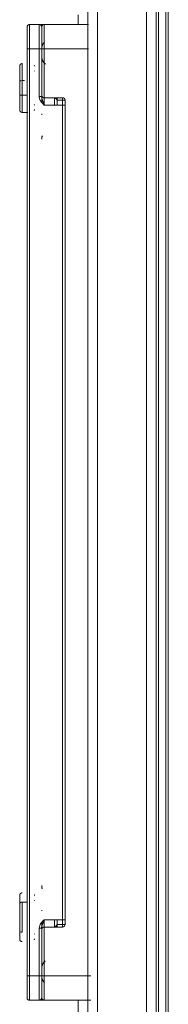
# Model space of a CAD drawing. Header units: millimetres. Extents: x -3388 to 301539, y -5590 to 54660.
# Tile 143 of 216: x 71263 to 71293, y 22478 to 22679. Entities that reach past the tile are written whole.
import ezdxf

# ---------------------------------------------------------------- set-up
doc = ezdxf.new("R2010")
doc.units = ezdxf.units.MM
doc.layers.add('I-FURN', color=30, linetype='Continuous', lineweight=13)

# ---------------------------------------------------------------- blocks, each defined once
blk = doc.blocks.new('300_82_oth_Cascando Whiteboard Round 20 - 4104___default_dwg_72_CADO_WH_D2_ME_WH_4104-19556229-4e verdieping - bouwdeel 3_ 4_ 5')
at = {"layer": 'I-FURN', "color": 8, "lineweight": 9}
for p, q in [((1186.5, 14.46), (1191, 14.46)), ((1381, 14.46), (1385.5, 14.46))]:
    blk.add_line(p, q, dxfattribs=at)
at = {"layer": 'I-FURN', "color": 8, "lineweight": 9, "flags": 128}
for points in [[(1476.47, -14), (1466, -14), (18, -14), (11.53, -14)], [(10.75, -14.5), (18, -14.5), (1466, -14.5), (1476.75, -14.5)]]:
    blk.add_lwpolyline(points, dxfattribs=at)
at = {"layer": 'I-FURN', "color": 8, "lineweight": 9}
for centre, start, end in [((1186.5, 13.96), 90, 180), ((1385.5, 13.96), 0, 90)]:
    blk.add_arc(centre, 0.5, start, end, dxfattribs=at)
blk = doc.blocks.new('300_82_oth_Cascando Whiteboard Round 20 - 4104___default_dwg_72cado_wh21AD191D793464E4B9ED8C6E3807C616E-19556230-4e verdieping - bouwdeel 3_ 4_ 5')
blk.add_blockref('300_82_oth_Cascando Whiteboard Round 20 - 4104___default_dwg_72_CADO_WH_D2_ME_WH_4104-19556229-4e verdieping - bouwdeel 3_ 4_ 5', (0, 0))
blk = doc.blocks.new('300_82_oth_Cascando Whiteboard Round 20 - 4104___default_dwg_72CADO_WH_D3_ME_WH_BOARD_4104-19556231-4e verdieping - bouwdeel 3_ 4_ 5')
at = {"layer": 'I-FURN', "color": 8, "lineweight": 9}
for p, q in [((20, -12), (1468, -12)), ((1468, -12.5), (20, -12.5))]:
    blk.add_line(p, q, dxfattribs=at)
blk = doc.blocks.new('300_82_oth_Cascando Whiteboard Round 20 - 4104___default_dwg_72CADO_WH_D3_ME_WH_FRAME_4104-V290-4e verdieping - bouwdeel 3_ 4_ 5')
at = {"layer": 'I-FURN', "color": 8, "lineweight": 9}
for p, q in [((1190.75, 14.46), (1186.5, 14.46)), ((1186.5, 14.46), (1191, 14.46)), ((1191, 14.46), (1186.5, 14.46)), ((1186.5, 14.46), (1190.75, 14.46)), ((1381, 14.46), (1191, 14.46)), ((1191, 14.46), (1381, 14.46)), ((1191, 14.46), (1191, 13.96)), ((1206.09, 15.46), (1199.91, 15.46)), ((1199.91, 15.46), (1206.09, 15.46)), ((1206.09, 15.46), (1199.91, 15.46)), ((1199.91, 15.46), (1206.09, 15.46)), ((1199.91, 15.46), (1206.09, 15.46)), ((1206.09, 15.46), (1199.91, 15.46)), ((1199.91, 15.46), (1206.09, 15.46)), ((1206.09, 15.46), (1199.91, 15.46)), ((1200.22, 15.96), (1205.78, 15.96)), ((1205.78, 15.96), (1200.22, 15.96)), ((1200.22, 15.96), (1205.78, 15.96)), ((1205.78, 15.96), (1200.22, 15.96)), ((1205.78, 15.96), (1200.22, 15.96)), ((1200.22, 15.96), (1205.78, 15.96)), ((1205.78, 15.96), (1200.22, 15.96)), ((1200.22, 15.96), (1205.78, 15.96)), ((1368, 15.46), (1368, 14.29)), ((1374.5, 15.46), (1368, 15.46)), ((1368.23, 15.46), (1374.5, 15.46)), ((1368.57, 15.46), (1371.5, 15.46)), ((1371.5, 15.46), (1368.57, 15.46)), ((1371.5, 15.46), (1377.77, 15.46)), ((1378, 15.46), (1371.5, 15.46)), ((1371.5, 15.46), (1374.5, 15.46)), ((1374.5, 15.46), (1371.5, 15.46)), ((1377.77, 15.46), (1371.5, 15.46)), ((1371.5, 15.46), (1378, 15.46)), ((1371.5, 14.96), (1371.5, 15.46)), ((1371.5, 15.46), (1371.5, 14.96)), ((1374.35, 15.96), (1371.65, 15.96)), ((1371.65, 15.96), (1374.35, 15.96)), ((1374.35, 15.96), (1371.65, 15.96)), ((1371.65, 15.96), (1374.35, 15.96)), ((1371.65, 15.96), (1374.35, 15.96)), ((1374.35, 15.96), (1371.65, 15.96)), ((1371.65, 15.96), (1374.35, 15.96)), ((1374.35, 15.96), (1371.65, 15.96)), ((1377.43, 15.46), (1374.5, 15.46)), ((1374.5, 15.46), (1377.43, 15.46)), ((1374.5, 14.96), (1374.5, 15.46)), ((1374.5, 15.46), (1374.5, 14.96)), ((1374.5, 15.46), (1377.43, 15.46)), ((1377.43, 15.46), (1374.5, 15.46)), ((1374.5, 15.46), (1374.5, 14.96)), ((1374.5, 14.96), (1374.5, 15.46)), ((1381, 14.46), (1385.5, 14.46)), ((1381, 14.46), (1381, 13.96)), ((1385.5, 14.46), (1381, 14.46)), ((1385.5, 14.46), (1381.25, 14.46)), ((1381.25, 14.46), (1385.5, 14.46)), ((1186, 13.96), (1186, 11.96)), ((1186, 13.96), (1186, 10.96)), ((1186, 11.96), (1186, 13.96)), ((1186, 13.96), (1186, 10.96)), ((1186, 13.96), (1186.51, 13.96)), ((1191, 13.96), (1186, 13.96)), ((1186, 10.96), (1186, 13.96)), ((1186.51, 13.96), (1186, 13.96)), ((1381, 13.96), (1191, 13.96)), ((1191, 13.96), (1191, 11.96)), ((1381, 11.96), (1381, 13.96)), ((1386, 13.96), (1381, 13.96)), ((1385.49, 13.96), (1386, 13.96)), ((1386, 13.96), (1385.49, 13.96)), ((1386, 11.96), (1386, 13.96)), ((1386, 10.96), (1386, 13.96)), ((1386, 10.96), (1386, 13.96)), ((1386, 13.96), (1386, 11.96)), ((1386, 13.96), (1386, 10.96)), ((1186, 11.96), (1191, 11.96)), ((1186, 10.96), (1186, 1.41)), ((1186, 1.41), (1186, 10.96)), ((1191, 10.96), (1186, 10.96)), ((1191, 11.46), (1186.5, 11.46)), ((1186.5, 11.46), (1191, 11.46)), ((1191, 11.96), (1200.77, 11.96)), ((1191, 11.46), (1191, 11.96)), ((1191, 11.46), (1200.77, 11.46)), ((1200.77, 11.46), (1191, 11.46)), ((1191, 11.46), (1201.95, 11.46)), ((1191, 11.46), (1191, 10.96)), ((1202.5, 10.96), (1191, 10.96)), ((1191, 10.96), (1191, 1.41)), ((1201.09, 11.46), (1200.5, 11.46)), ((1200.5, 11.46), (1200.77, 11.46)), ((1200.77, 11.46), (1200.77, 11.96)), ((1201, 10.96), (1201, 7.16)), ((1201, 7.16), (1201, 10.96)), ((1201, 10.96), (1201, 8.73)), ((1201, 10.96), (1202.5, 10.96)), ((1202.5, 10.96), (1201, 10.96)), ((1202.5, 10.96), (1202.5, 7.16)), ((1204.42, 11.46), (1204.34, 11.45)), ((1369.5, 7.16), (1369.5, 10.96)), ((1381, 10.96), (1369.5, 10.96)), ((1371, 10.96), (1369.5, 10.96)), ((1369.5, 10.96), (1371, 10.96)), ((1370.04, 11.46), (1381, 11.46)), ((1371.5, 11.46), (1370.91, 11.46)), ((1371, 7.16), (1371, 10.96)), ((1371, 8.73), (1371, 10.96)), ((1371, 10.96), (1371, 7.16)), ((1371.23, 11.96), (1381, 11.96)), ((1371.23, 11.96), (1371.23, 11.46)), ((1371.23, 11.46), (1381, 11.46)), ((1381, 11.46), (1371.23, 11.46)), ((1371.23, 11.46), (1371.5, 11.46)), ((1381, 11.96), (1386, 11.96)), ((1381, 11.96), (1381, 11.46)), ((1381, 11.46), (1385.5, 11.46)), ((1385.5, 11.46), (1381, 11.46)), ((1381, 11.46), (1381, 10.96)), ((1381, 1.88), (1381, 10.96)), ((1386, 10.96), (1381, 10.96)), ((1386, 1.88), (1386, 10.96)), ((1386, 10.96), (1386, 1.88)), ((1201, 8.73), (1201, 8.21)), ((1201, 8.21), (1201, 7.16)), ((1202.5, 8.81), (1201.07, 8.81)), ((1201.5, 7.16), (1201.5, 8.21)), ((1201.55, 8.31), (1202.5, 8.31)), ((1370.93, 8.81), (1369.5, 8.81)), ((1369.5, 8.31), (1370.45, 8.31)), ((1370.5, 8.21), (1370.5, 7.16)), ((1371, 8.21), (1371, 8.73)), ((1371, 7.16), (1371, 8.21)), ((1201, 7.16), (1202.5, 7.16)), ((1201.5, 7.16), (1201, 7.16)), ((1201.5, 7.16), (1201.5, 6.66)), ((1202.5, 6.66), (1201.5, 6.66)), ((1202.5, 7.16), (1369.5, 7.16)), ((1202.5, 7.16), (1202.5, 6.66)), ((1202.5, 6.66), (1369.5, 6.66)), ((1369.5, 6.66), (1202.5, 6.66)), ((1369.5, 7.16), (1371, 7.16)), ((1369.5, 7.16), (1369.5, 6.66)), ((1370.5, 6.66), (1369.5, 6.66)), ((1371, 7.16), (1370.5, 7.16)), ((1370.5, 6.66), (1370.5, 7.16)), ((1388, 4), (1386, 4)), ((1386, 4), (1388, 4)), ((1468, 2), (20, 2)), ((1186.48, 0), (1186.46, 0)), ((1207.03, 0), (1207.01, 0)), ((1377.03, 0), (1377.01, 0)), ((1186.5, 0), (1186.51, 0)), ((1186.52, 0), (1186.5, 0)), ((1195.01, 0), (1195, 0)), ((1206.99, 0), (1207, 0)), ((1365.01, 0), (1365, 0)), ((1376.99, 0), (1377, 0)), ((1385.49, 0), (1385.5, 0)), ((20, -12), (1468, -12))]:
    blk.add_line(p, q, dxfattribs=at)
at = {"layer": 'I-FURN', "color": 8, "lineweight": 9, "flags": 128}
for points in [[(1186, 13.96), (1186, 13.98), (1186, 14), (1186, 14.02), (1186.01, 14.04), (1186.01, 14.06), (1186.01, 14.08), (1186.02, 14.1), (1186.03, 14.12), (1186.03, 14.14), (1186.04, 14.15), (1186.05, 14.17), (1186.06, 14.19), (1186.07, 14.21), (1186.08, 14.23), (1186.09, 14.24), (1186.1, 14.26), (1186.11, 14.27), (1186.12, 14.29), (1186.14, 14.3), (1186.15, 14.32), (1186.17, 14.33), (1186.18, 14.35), (1186.2, 14.36), (1186.21, 14.37), (1186.23, 14.38), (1186.25, 14.39), (1186.26, 14.4), (1186.28, 14.41), (1186.3, 14.42), (1186.32, 14.43), (1186.34, 14.43), (1186.36, 14.44), (1186.38, 14.44), (1186.4, 14.45), (1186.42, 14.45), (1186.43, 14.46), (1186.45, 14.46), (1186.47, 14.46), (1186.49, 14.46), (1186.5, 14.46)], [(1186, 14), (1186, 14.02), (1186.01, 14.04), (1186.01, 14.06), (1186.01, 14.08), (1186.02, 14.1), (1186.03, 14.12), (1186.03, 14.14), (1186.04, 14.15), (1186.05, 14.17), (1186.06, 14.19), (1186.07, 14.21), (1186.08, 14.23), (1186.09, 14.24), (1186.1, 14.26), (1186.11, 14.27), (1186.12, 14.29), (1186.14, 14.3), (1186.15, 14.32), (1186.17, 14.33), (1186.18, 14.35), (1186.2, 14.36), (1186.21, 14.37), (1186.23, 14.38), (1186.25, 14.39), (1186.26, 14.4), (1186.28, 14.41), (1186.3, 14.42), (1186.32, 14.43), (1186.34, 14.43), (1186.36, 14.44), (1186.38, 14.44), (1186.4, 14.45), (1186.42, 14.45), (1186.43, 14.46), (1186.45, 14.46), (1186.47, 14.46), (1186.49, 14.46), (1186.5, 14.46)], [(1191, 14.46), (1190.82, 14.46), (1190.64, 14.46), (1190.46, 14.46), (1190.28, 14.46), (1190.11, 14.46), (1189.93, 14.46), (1189.76, 14.46), (1189.58, 14.46), (1189.41, 14.46), (1189.25, 14.46), (1189.08, 14.46), (1188.92, 14.46), (1188.76, 14.46), (1188.61, 14.46), (1188.46, 14.46), (1188.31, 14.46), (1188.17, 14.46), (1188.03, 14.46), (1187.9, 14.46), (1187.77, 14.46), (1187.65, 14.46), (1187.53, 14.46), (1187.42, 14.46), (1187.31, 14.46), (1187.21, 14.46), (1187.12, 14.46), (1187.03, 14.46), (1186.95, 14.46), (1186.87, 14.46), (1186.81, 14.46), (1186.74, 14.46), (1186.69, 14.46), (1186.64, 14.46), (1186.6, 14.46), (1186.57, 14.46), (1186.54, 14.46), (1186.52, 14.46), (1186.51, 14.46), (1186.5, 14.46)], [(1186.5, 14.46), (1186.51, 14.46), (1186.55, 14.46), (1186.6, 14.46), (1186.69, 14.46), (1186.79, 14.46), (1186.92, 14.46), (1187.06, 14.46), (1187.24, 14.46), (1187.43, 14.46), (1187.64, 14.46), (1187.88, 14.46), (1188.14, 14.46), (1188.42, 14.46), (1188.71, 14.46), (1189.03, 14.46), (1189.37, 14.46), (1189.73, 14.46), (1190.1, 14.46), (1190.49, 14.46), (1190.9, 14.46)], [(1186.5, 14.46), (1186.5, 14.46), (1186.51, 14.46), (1186.53, 14.46), (1186.56, 14.46), (1186.59, 14.46), (1186.63, 14.46), (1186.68, 14.46), (1186.73, 14.46), (1186.79, 14.46), (1186.86, 14.46), (1186.93, 14.46), (1187.01, 14.46), (1187.09, 14.46), (1187.19, 14.46), (1187.29, 14.46), (1187.39, 14.46), (1187.5, 14.46), (1187.62, 14.46), (1187.74, 14.46), (1187.86, 14.46), (1188, 14.46), (1188.13, 14.46), (1188.27, 14.46), (1188.42, 14.46), (1188.57, 14.46), (1188.72, 14.46), (1188.88, 14.46), (1189.04, 14.46), (1189.2, 14.46), (1189.37, 14.46), (1189.54, 14.46), (1189.71, 14.46), (1189.88, 14.46), (1190.06, 14.46), (1190.24, 14.46), (1190.41, 14.46), (1190.59, 14.46), (1190.77, 14.46), (1190.95, 14.46)], [(1191.01, 14.46), (1190.6, 14.46), (1190.2, 14.46), (1189.82, 14.46), (1189.46, 14.46), (1189.12, 14.46), (1188.8, 14.46), (1188.5, 14.46), (1188.21, 14.46), (1187.95, 14.46), (1187.71, 14.46), (1187.49, 14.46), (1187.29, 14.46), (1187.11, 14.46), (1186.95, 14.46), (1186.82, 14.46), (1186.71, 14.46), (1186.62, 14.46), (1186.56, 14.46), (1186.52, 14.46), (1186.5, 14.46)], [(1198, 15.46), (1198, 15.48), (1198, 15.5), (1198, 15.52), (1198.01, 15.54), (1198.01, 15.56), (1198.01, 15.58), (1198.02, 15.6), (1198.03, 15.62), (1198.03, 15.64), (1198.04, 15.65), (1198.05, 15.67), (1198.06, 15.69), (1198.07, 15.71), (1198.08, 15.73), (1198.09, 15.74), (1198.1, 15.76), (1198.11, 15.77), (1198.12, 15.79), (1198.14, 15.8), (1198.15, 15.82), (1198.17, 15.83), (1198.18, 15.85), (1198.2, 15.86), (1198.21, 15.87), (1198.23, 15.88), (1198.25, 15.89), (1198.26, 15.9), (1198.28, 15.91), (1198.3, 15.92), (1198.32, 15.93), (1198.34, 15.93), (1198.36, 15.94), (1198.38, 15.94), (1198.4, 15.95), (1198.42, 15.95), (1198.43, 15.96), (1198.45, 15.96), (1198.47, 15.96), (1198.49, 15.96), (1198.5, 15.96)], [(1198, 15.46), (1198, 15.48), (1198, 15.5), (1198, 15.52), (1198.01, 15.54), (1198.01, 15.56), (1198.01, 15.58), (1198.02, 15.6), (1198.03, 15.62), (1198.03, 15.64), (1198.04, 15.65), (1198.05, 15.67), (1198.06, 15.69), (1198.07, 15.71), (1198.08, 15.73), (1198.09, 15.74), (1198.1, 15.76), (1198.11, 15.77), (1198.12, 15.79), (1198.14, 15.8), (1198.15, 15.82), (1198.17, 15.83), (1198.18, 15.85), (1198.2, 15.86), (1198.21, 15.87), (1198.23, 15.88), (1198.25, 15.89), (1198.26, 15.9), (1198.28, 15.91), (1198.3, 15.92), (1198.32, 15.93), (1198.34, 15.93), (1198.36, 15.94), (1198.38, 15.94), (1198.4, 15.95), (1198.42, 15.95), (1198.43, 15.96), (1198.45, 15.96), (1198.47, 15.96), (1198.49, 15.96), (1198.5, 15.96)], [(1205.78, 15.96), (1205.64, 15.96), (1205.49, 15.96), (1205.34, 15.96), (1205.18, 15.96), (1205.03, 15.96), (1204.86, 15.96), (1204.7, 15.96), (1204.53, 15.96), (1204.36, 15.96), (1204.19, 15.96), (1204.01, 15.96), (1203.84, 15.96), (1203.66, 15.96), (1203.48, 15.96), (1203.3, 15.96), (1203.12, 15.96), (1202.94, 15.96), (1202.76, 15.96), (1202.58, 15.96), (1202.4, 15.96), (1202.22, 15.96), (1202.05, 15.96), (1201.87, 15.96), (1201.7, 15.96), (1201.53, 15.96), (1201.36, 15.96), (1201.19, 15.96), (1201.03, 15.96), (1200.87, 15.96), (1200.71, 15.96), (1200.56, 15.96), (1200.41, 15.96), (1200.27, 15.96), (1200.12, 15.96), (1199.99, 15.96), (1199.86, 15.96), (1199.73, 15.96), (1199.61, 15.96), (1199.49, 15.96), (1199.38, 15.96), (1199.28, 15.96), (1199.18, 15.96), (1199.09, 15.96), (1199, 15.96), (1198.92, 15.96), (1198.85, 15.96), (1198.78, 15.96), (1198.73, 15.96), (1198.67, 15.96), (1198.63, 15.96), (1198.59, 15.96), (1198.56, 15.96), (1198.53, 15.96), (1198.51, 15.96), (1198.5, 15.96), (1198.5, 15.96)], [(1198.5, 15.96), (1198.5, 15.96), (1198.51, 15.96), (1198.53, 15.96), (1198.56, 15.96), (1198.59, 15.96), (1198.63, 15.96), (1198.68, 15.96), (1198.73, 15.96), (1198.79, 15.96), (1198.86, 15.96), (1198.93, 15.96), (1199.01, 15.96), (1199.09, 15.96), (1199.19, 15.96), (1199.29, 15.96), (1199.39, 15.96), (1199.5, 15.96), (1199.62, 15.96), (1199.74, 15.96), (1199.86, 15.96), (1200, 15.96), (1200.13, 15.96), (1200.22, 15.96)], [(1200.22, 15.96), (1200.08, 15.96), (1199.94, 15.96), (1199.81, 15.96), (1199.69, 15.96), (1199.57, 15.96), (1199.46, 15.96), (1199.35, 15.96), (1199.25, 15.96), (1199.15, 15.96), (1199.06, 15.96), (1198.98, 15.96), (1198.9, 15.96), (1198.83, 15.96), (1198.76, 15.96), (1198.71, 15.96), (1198.66, 15.96), (1198.61, 15.96), (1198.58, 15.96), (1198.55, 15.96), (1198.52, 15.96), (1198.51, 15.96), (1198.5, 15.96)], [(1198.5, 15.96), (1198.5, 15.96), (1198.51, 15.96), (1198.53, 15.96), (1198.56, 15.96), (1198.59, 15.96), (1198.63, 15.96), (1198.68, 15.96), (1198.73, 15.96), (1198.79, 15.96), (1198.86, 15.96), (1198.93, 15.96), (1199.01, 15.96), (1199.09, 15.96), (1199.19, 15.96), (1199.29, 15.96), (1199.39, 15.96), (1199.5, 15.96), (1199.62, 15.96), (1199.74, 15.96), (1199.86, 15.96), (1200, 15.96), (1200.13, 15.96), (1200.27, 15.96), (1200.42, 15.96), (1200.57, 15.96), (1200.72, 15.96), (1200.88, 15.96), (1201.04, 15.96), (1201.2, 15.96), (1201.37, 15.96), (1201.54, 15.96), (1201.71, 15.96), (1201.88, 15.96), (1202.06, 15.96), (1202.24, 15.96), (1202.41, 15.96), (1202.59, 15.96), (1202.77, 15.96), (1202.95, 15.96), (1203.13, 15.96), (1203.31, 15.96), (1203.49, 15.96), (1203.67, 15.96), (1203.85, 15.96), (1204.02, 15.96), (1204.2, 15.96), (1204.37, 15.96), (1204.54, 15.96), (1204.71, 15.96), (1204.87, 15.96), (1205.03, 15.96), (1205.19, 15.96), (1205.35, 15.96), (1205.5, 15.96), (1205.65, 15.96), (1205.78, 15.96)], [(1200.22, 15.96), (1200.36, 15.96), (1200.51, 15.96), (1200.66, 15.96), (1200.82, 15.96), (1200.97, 15.96), (1201.14, 15.96), (1201.3, 15.96), (1201.47, 15.96), (1201.64, 15.96), (1201.81, 15.96), (1201.99, 15.96), (1202.16, 15.96), (1202.34, 15.96), (1202.52, 15.96), (1202.7, 15.96), (1202.88, 15.96), (1203.06, 15.96), (1203.24, 15.96), (1203.42, 15.96), (1203.6, 15.96), (1203.78, 15.96), (1203.95, 15.96), (1204.13, 15.96), (1204.3, 15.96), (1204.47, 15.96), (1204.64, 15.96), (1204.81, 15.96), (1204.97, 15.96), (1205.13, 15.96), (1205.29, 15.96), (1205.44, 15.96), (1205.59, 15.96), (1205.73, 15.96), (1205.88, 15.96), (1206.01, 15.96), (1206.14, 15.96), (1206.27, 15.96), (1206.39, 15.96), (1206.51, 15.96), (1206.62, 15.96), (1206.72, 15.96), (1206.82, 15.96), (1206.91, 15.96), (1207, 15.96), (1207.08, 15.96), (1207.15, 15.96), (1207.22, 15.96), (1207.27, 15.96), (1207.33, 15.96), (1207.37, 15.96), (1207.41, 15.96), (1207.44, 15.96), (1207.47, 15.96), (1207.49, 15.96), (1207.5, 15.96), (1207.5, 15.96)], [(1207.5, 15.96), (1207.5, 15.96), (1207.49, 15.96), (1207.47, 15.96), (1207.44, 15.96), (1207.41, 15.96), (1207.37, 15.96), (1207.32, 15.96), (1207.27, 15.96), (1207.21, 15.96), (1207.14, 15.96), (1207.07, 15.96), (1206.99, 15.96), (1206.91, 15.96), (1206.81, 15.96), (1206.71, 15.96), (1206.61, 15.96), (1206.5, 15.96), (1206.38, 15.96), (1206.26, 15.96), (1206.14, 15.96), (1206, 15.96), (1205.87, 15.96), (1205.73, 15.96), (1205.58, 15.96), (1205.43, 15.96), (1205.28, 15.96), (1205.12, 15.96), (1204.96, 15.96), (1204.8, 15.96), (1204.63, 15.96), (1204.46, 15.96), (1204.29, 15.96), (1204.12, 15.96), (1203.94, 15.96), (1203.76, 15.96), (1203.59, 15.96), (1203.41, 15.96), (1203.23, 15.96), (1203.05, 15.96), (1202.87, 15.96), (1202.69, 15.96), (1202.51, 15.96), (1202.33, 15.96), (1202.15, 15.96), (1201.98, 15.96), (1201.8, 15.96), (1201.63, 15.96), (1201.46, 15.96), (1201.29, 15.96), (1201.13, 15.96), (1200.97, 15.96), (1200.81, 15.96), (1200.65, 15.96), (1200.5, 15.96), (1200.35, 15.96), (1200.22, 15.96)], [(1207.5, 15.96), (1207.5, 15.96), (1207.49, 15.96), (1207.47, 15.96), (1207.44, 15.96), (1207.41, 15.96), (1207.37, 15.96), (1207.32, 15.96), (1207.27, 15.96), (1207.21, 15.96), (1207.14, 15.96), (1207.07, 15.96), (1206.99, 15.96), (1206.91, 15.96), (1206.81, 15.96), (1206.71, 15.96), (1206.61, 15.96), (1206.5, 15.96), (1206.38, 15.96), (1206.26, 15.96), (1206.14, 15.96), (1206, 15.96), (1205.87, 15.96), (1205.78, 15.96)], [(1205.78, 15.96), (1205.92, 15.96), (1206.06, 15.96), (1206.19, 15.96), (1206.31, 15.96), (1206.43, 15.96), (1206.54, 15.96), (1206.65, 15.96), (1206.75, 15.96), (1206.85, 15.96), (1206.94, 15.96), (1207.02, 15.96), (1207.1, 15.96), (1207.17, 15.96), (1207.24, 15.96), (1207.29, 15.96), (1207.34, 15.96), (1207.39, 15.96), (1207.42, 15.96), (1207.45, 15.96), (1207.48, 15.96), (1207.49, 15.96), (1207.5, 15.96)], [(1206.09, 15.46), (1206.09, 14.96), (1206.09, 14.46)], [(1206.09, 14.46), (1206.09, 14.96), (1206.09, 15.46)], [(1207.5, 15.96), (1207.52, 15.96), (1207.54, 15.96), (1207.56, 15.96), (1207.58, 15.95), (1207.6, 15.95), (1207.62, 15.95), (1207.64, 15.94), (1207.66, 15.93), (1207.68, 15.93), (1207.69, 15.92), (1207.71, 15.91), (1207.73, 15.9), (1207.75, 15.89), (1207.77, 15.88), (1207.78, 15.87), (1207.8, 15.86), (1207.81, 15.85), (1207.83, 15.84), (1207.84, 15.82), (1207.86, 15.81), (1207.87, 15.79), (1207.89, 15.78), (1207.9, 15.76), (1207.91, 15.75), (1207.92, 15.73), (1207.93, 15.71), (1207.94, 15.7), (1207.95, 15.68), (1207.96, 15.66), (1207.97, 15.64), (1207.97, 15.62), (1207.98, 15.6), (1207.98, 15.58), (1207.99, 15.56), (1207.99, 15.54), (1208, 15.53), (1208, 15.51), (1208, 15.49), (1208, 15.47), (1208, 15.46)], [(1207.5, 15.96), (1207.52, 15.96), (1207.54, 15.96), (1207.56, 15.96), (1207.58, 15.95), (1207.6, 15.95), (1207.62, 15.95), (1207.64, 15.94), (1207.66, 15.93), (1207.68, 15.93), (1207.69, 15.92), (1207.71, 15.91), (1207.73, 15.9), (1207.75, 15.89), (1207.77, 15.88), (1207.78, 15.87), (1207.8, 15.86), (1207.81, 15.85), (1207.83, 15.84), (1207.84, 15.82), (1207.86, 15.81), (1207.87, 15.79), (1207.89, 15.78), (1207.9, 15.76), (1207.91, 15.75), (1207.92, 15.73), (1207.93, 15.71), (1207.94, 15.7), (1207.95, 15.68), (1207.96, 15.66), (1207.97, 15.64), (1207.97, 15.62), (1207.98, 15.6), (1207.98, 15.58), (1207.99, 15.56), (1207.99, 15.54), (1208, 15.53), (1208, 15.51), (1208, 15.49), (1208, 15.47), (1208, 15.46)], [(1368, 15.46), (1368, 15.48), (1368, 15.5), (1368, 15.52), (1368.01, 15.54), (1368.01, 15.56), (1368.01, 15.58), (1368.02, 15.6), (1368.03, 15.62), (1368.03, 15.64), (1368.04, 15.65), (1368.05, 15.67), (1368.06, 15.69), (1368.07, 15.71), (1368.08, 15.73), (1368.09, 15.74), (1368.1, 15.76), (1368.11, 15.77), (1368.12, 15.79), (1368.14, 15.8), (1368.15, 15.82), (1368.17, 15.83), (1368.18, 15.85), (1368.2, 15.86), (1368.21, 15.87), (1368.23, 15.88), (1368.25, 15.89), (1368.26, 15.9), (1368.28, 15.91), (1368.3, 15.92), (1368.32, 15.93), (1368.34, 15.93), (1368.36, 15.94), (1368.38, 15.94), (1368.4, 15.95), (1368.42, 15.95), (1368.43, 15.96), (1368.45, 15.96), (1368.47, 15.96), (1368.49, 15.96), (1368.5, 15.96)], [(1368, 15.46), (1368, 15.48), (1368, 15.5), (1368, 15.52), (1368.01, 15.54), (1368.01, 15.56), (1368.01, 15.58), (1368.02, 15.6), (1368.03, 15.62), (1368.03, 15.64), (1368.04, 15.65), (1368.05, 15.67), (1368.06, 15.69), (1368.07, 15.71), (1368.08, 15.73), (1368.09, 15.74), (1368.1, 15.76), (1368.11, 15.77), (1368.12, 15.79), (1368.14, 15.8), (1368.15, 15.82), (1368.17, 15.83), (1368.18, 15.85), (1368.2, 15.86), (1368.21, 15.87), (1368.23, 15.88), (1368.25, 15.89), (1368.26, 15.9), (1368.28, 15.91), (1368.3, 15.92), (1368.32, 15.93), (1368.34, 15.93), (1368.36, 15.94), (1368.38, 15.94), (1368.4, 15.95), (1368.42, 15.95), (1368.43, 15.96), (1368.45, 15.96), (1368.47, 15.96), (1368.49, 15.96), (1368.5, 15.96)], [(1371.65, 15.96), (1371.48, 15.96), (1371.31, 15.96), (1371.15, 15.96), (1370.99, 15.96), (1370.83, 15.96), (1370.67, 15.96), (1370.52, 15.96), (1370.37, 15.96), (1370.23, 15.96), (1370.09, 15.96), (1369.95, 15.96), (1369.82, 15.96), (1369.7, 15.96), (1369.58, 15.96), (1369.46, 15.96), (1369.36, 15.96), (1369.25, 15.96), (1369.16, 15.96), (1369.07, 15.96), (1368.98, 15.96), (1368.9, 15.96), (1368.83, 15.96), (1368.77, 15.96), (1368.71, 15.96), (1368.66, 15.96), (1368.62, 15.96), (1368.58, 15.96), (1368.55, 15.96), (1368.53, 15.96), (1368.51, 15.96), (1368.5, 15.96)], [(1368.5, 15.96), (1368.5, 15.96), (1368.51, 15.96), (1368.53, 15.96), (1368.56, 15.96), (1368.59, 15.96), (1368.63, 15.96), (1368.68, 15.96), (1368.73, 15.96), (1368.79, 15.96), (1368.86, 15.96), (1368.93, 15.96), (1369.01, 15.96), (1369.09, 15.96), (1369.19, 15.96), (1369.29, 15.96), (1369.39, 15.96), (1369.5, 15.96), (1369.62, 15.96), (1369.74, 15.96), (1369.86, 15.96), (1370, 15.96), (1370.13, 15.96), (1370.27, 15.96), (1370.42, 15.96), (1370.57, 15.96), (1370.72, 15.96), (1370.88, 15.96), (1371.04, 15.96), (1371.2, 15.96), (1371.37, 15.96), (1371.54, 15.96), (1371.71, 15.96), (1371.88, 15.96), (1372.06, 15.96), (1372.24, 15.96), (1372.41, 15.96), (1372.59, 15.96), (1372.77, 15.96), (1372.95, 15.96), (1373.13, 15.96), (1373.31, 15.96), (1373.49, 15.96), (1373.67, 15.96), (1373.85, 15.96), (1374.02, 15.96), (1374.2, 15.96), (1374.35, 15.96)], [(1374.35, 15.96), (1374.17, 15.96), (1374, 15.96), (1373.82, 15.96), (1373.65, 15.96), (1373.47, 15.96), (1373.29, 15.96), (1373.11, 15.96), (1372.93, 15.96), (1372.75, 15.96), (1372.57, 15.96), (1372.39, 15.96), (1372.21, 15.96), (1372.04, 15.96), (1371.86, 15.96), (1371.69, 15.96), (1371.52, 15.96), (1371.35, 15.96), (1371.18, 15.96), (1371.02, 15.96), (1370.86, 15.96), (1370.7, 15.96), (1370.55, 15.96), (1370.4, 15.96), (1370.25, 15.96), (1370.11, 15.96), (1369.98, 15.96), (1369.85, 15.96), (1369.72, 15.96), (1369.6, 15.96), (1369.49, 15.96), (1369.38, 15.96), (1369.27, 15.96), (1369.17, 15.96), (1369.08, 15.96), (1369, 15.96), (1368.92, 15.96), (1368.85, 15.96), (1368.78, 15.96), (1368.72, 15.96), (1368.67, 15.96), (1368.62, 15.96), (1368.59, 15.96), (1368.55, 15.96), (1368.53, 15.96), (1368.51, 15.96), (1368.5, 15.96), (1368.5, 15.96)], [(1368.5, 15.96), (1368.5, 15.96), (1368.51, 15.96), (1368.53, 15.96), (1368.56, 15.96), (1368.59, 15.96), (1368.63, 15.96), (1368.68, 15.96), (1368.73, 15.96), (1368.79, 15.96), (1368.86, 15.96), (1368.93, 15.96), (1369.01, 15.96), (1369.09, 15.96), (1369.19, 15.96), (1369.29, 15.96), (1369.39, 15.96), (1369.5, 15.96), (1369.62, 15.96), (1369.74, 15.96), (1369.86, 15.96), (1370, 15.96), (1370.13, 15.96), (1370.27, 15.96), (1370.42, 15.96), (1370.57, 15.96), (1370.72, 15.96), (1370.88, 15.96), (1371.04, 15.96), (1371.2, 15.96), (1371.37, 15.96), (1371.54, 15.96), (1371.65, 15.96)], [(1371.5, 15.46), (1371.5, 14.96), (1371.5, 14.46)], [(1371.5, 14.46), (1371.5, 14.96), (1371.5, 15.46)], [(1377.5, 15.96), (1377.5, 15.96), (1377.49, 15.96), (1377.47, 15.96), (1377.44, 15.96), (1377.41, 15.96), (1377.37, 15.96), (1377.32, 15.96), (1377.27, 15.96), (1377.21, 15.96), (1377.14, 15.96), (1377.07, 15.96), (1376.99, 15.96), (1376.91, 15.96), (1376.81, 15.96), (1376.71, 15.96), (1376.61, 15.96), (1376.5, 15.96), (1376.38, 15.96), (1376.26, 15.96), (1376.14, 15.96), (1376, 15.96), (1375.87, 15.96), (1375.73, 15.96), (1375.58, 15.96), (1375.43, 15.96), (1375.28, 15.96), (1375.12, 15.96), (1374.96, 15.96), (1374.8, 15.96), (1374.63, 15.96), (1374.46, 15.96), (1374.29, 15.96), (1374.12, 15.96), (1373.94, 15.96), (1373.76, 15.96), (1373.59, 15.96), (1373.41, 15.96), (1373.23, 15.96), (1373.05, 15.96), (1372.87, 15.96), (1372.69, 15.96), (1372.51, 15.96), (1372.33, 15.96), (1372.15, 15.96), (1371.98, 15.96), (1371.8, 15.96), (1371.65, 15.96)], [(1371.65, 15.96), (1371.83, 15.96), (1372, 15.96), (1372.18, 15.96), (1372.35, 15.96), (1372.53, 15.96), (1372.71, 15.96), (1372.89, 15.96), (1373.07, 15.96), (1373.25, 15.96), (1373.43, 15.96), (1373.61, 15.96), (1373.79, 15.96), (1373.96, 15.96), (1374.14, 15.96), (1374.31, 15.96), (1374.48, 15.96), (1374.65, 15.96), (1374.82, 15.96), (1374.98, 15.96), (1375.14, 15.96), (1375.3, 15.96), (1375.45, 15.96), (1375.6, 15.96), (1375.75, 15.96), (1375.89, 15.96), (1376.02, 15.96), (1376.15, 15.96), (1376.28, 15.96), (1376.4, 15.96), (1376.51, 15.96), (1376.62, 15.96), (1376.73, 15.96), (1376.83, 15.96), (1376.92, 15.96), (1377, 15.96), (1377.08, 15.96), (1377.15, 15.96), (1377.22, 15.96), (1377.28, 15.96), (1377.33, 15.96), (1377.38, 15.96), (1377.41, 15.96), (1377.45, 15.96), (1377.47, 15.96), (1377.49, 15.96), (1377.5, 15.96), (1377.5, 15.96)], [(1374.35, 15.96), (1374.52, 15.96), (1374.69, 15.96), (1374.85, 15.96), (1375.01, 15.96), (1375.17, 15.96), (1375.33, 15.96), (1375.48, 15.96), (1375.63, 15.96), (1375.77, 15.96), (1375.91, 15.96), (1376.05, 15.96), (1376.18, 15.96), (1376.3, 15.96), (1376.42, 15.96), (1376.54, 15.96), (1376.64, 15.96), (1376.75, 15.96), (1376.84, 15.96), (1376.93, 15.96), (1377.02, 15.96), (1377.1, 15.96), (1377.17, 15.96), (1377.23, 15.96), (1377.29, 15.96), (1377.34, 15.96), (1377.38, 15.96), (1377.42, 15.96), (1377.45, 15.96), (1377.47, 15.96), (1377.49, 15.96), (1377.5, 15.96)], [(1377.5, 15.96), (1377.5, 15.96), (1377.49, 15.96), (1377.47, 15.96), (1377.44, 15.96), (1377.41, 15.96), (1377.37, 15.96), (1377.32, 15.96), (1377.27, 15.96), (1377.21, 15.96), (1377.14, 15.96), (1377.07, 15.96), (1376.99, 15.96), (1376.91, 15.96), (1376.81, 15.96), (1376.71, 15.96), (1376.61, 15.96), (1376.5, 15.96), (1376.38, 15.96), (1376.26, 15.96), (1376.14, 15.96), (1376, 15.96), (1375.87, 15.96), (1375.73, 15.96), (1375.58, 15.96), (1375.43, 15.96), (1375.28, 15.96), (1375.12, 15.96), (1374.96, 15.96), (1374.8, 15.96), (1374.63, 15.96), (1374.46, 15.96), (1374.35, 15.96)], [(1377.5, 15.96), (1377.52, 15.96), (1377.54, 15.96), (1377.56, 15.96), (1377.58, 15.95), (1377.6, 15.95), (1377.62, 15.95), (1377.64, 15.94), (1377.66, 15.93), (1377.68, 15.93), (1377.69, 15.92), (1377.71, 15.91), (1377.73, 15.9), (1377.75, 15.89), (1377.77, 15.88), (1377.78, 15.87), (1377.8, 15.86), (1377.81, 15.85), (1377.83, 15.84), (1377.84, 15.82), (1377.86, 15.81), (1377.87, 15.79), (1377.89, 15.78), (1377.9, 15.76), (1377.91, 15.75), (1377.92, 15.73), (1377.93, 15.71), (1377.94, 15.7), (1377.95, 15.68), (1377.96, 15.66), (1377.97, 15.64), (1377.97, 15.62), (1377.98, 15.6), (1377.98, 15.58), (1377.99, 15.56), (1377.99, 15.54), (1378, 15.53), (1378, 15.51), (1378, 15.49), (1378, 15.47), (1378, 15.46)], [(1377.5, 15.96), (1377.52, 15.96), (1377.54, 15.96), (1377.56, 15.96), (1377.58, 15.95), (1377.6, 15.95), (1377.62, 15.95), (1377.64, 15.94), (1377.66, 15.93), (1377.68, 15.93), (1377.69, 15.92), (1377.71, 15.91), (1377.73, 15.9), (1377.75, 15.89), (1377.77, 15.88), (1377.78, 15.87), (1377.8, 15.86), (1377.81, 15.85), (1377.83, 15.84), (1377.84, 15.82), (1377.86, 15.81), (1377.87, 15.79), (1377.89, 15.78), (1377.9, 15.76), (1377.91, 15.75), (1377.92, 15.73), (1377.93, 15.71), (1377.94, 15.7), (1377.95, 15.68), (1377.96, 15.66), (1377.97, 15.64), (1377.97, 15.62), (1377.98, 15.6), (1377.98, 15.58), (1377.99, 15.56), (1377.99, 15.54), (1378, 15.53), (1378, 15.51), (1378, 15.49), (1378, 15.47), (1378, 15.46)], [(1380.99, 14.46), (1381.4, 14.46), (1381.8, 14.46), (1382.18, 14.46), (1382.54, 14.46), (1382.88, 14.46), (1383.2, 14.46), (1383.5, 14.46), (1383.79, 14.46), (1384.05, 14.46), (1384.29, 14.46), (1384.51, 14.46), (1384.71, 14.46), (1384.89, 14.46), (1385.05, 14.46), (1385.18, 14.46), (1385.29, 14.46), (1385.38, 14.46), (1385.44, 14.46), (1385.48, 14.46), (1385.5, 14.46)], [(1385.5, 14.46), (1385.5, 14.46), (1385.49, 14.46), (1385.47, 14.46), (1385.44, 14.46), (1385.41, 14.46), (1385.37, 14.46), (1385.32, 14.46), (1385.27, 14.46), (1385.21, 14.46), (1385.14, 14.46), (1385.07, 14.46), (1384.99, 14.46), (1384.91, 14.46), (1384.81, 14.46), (1384.71, 14.46), (1384.61, 14.46), (1384.5, 14.46), (1384.38, 14.46), (1384.26, 14.46), (1384.14, 14.46), (1384, 14.46), (1383.87, 14.46), (1383.73, 14.46), (1383.58, 14.46), (1383.43, 14.46), (1383.28, 14.46), (1383.12, 14.46), (1382.96, 14.46), (1382.8, 14.46), (1382.63, 14.46), (1382.46, 14.46), (1382.29, 14.46), (1382.12, 14.46), (1381.94, 14.46), (1381.76, 14.46), (1381.59, 14.46), (1381.41, 14.46), (1381.23, 14.46), (1381.05, 14.46), (1381, 14.46)], [(1381, 14.46), (1381.18, 14.46), (1381.36, 14.46), (1381.54, 14.46), (1381.72, 14.46), (1381.89, 14.46), (1382.07, 14.46), (1382.24, 14.46), (1382.42, 14.46), (1382.59, 14.46), (1382.75, 14.46), (1382.92, 14.46), (1383.08, 14.46), (1383.24, 14.46), (1383.39, 14.46), (1383.54, 14.46), (1383.69, 14.46), (1383.83, 14.46), (1383.97, 14.46), (1384.1, 14.46), (1384.23, 14.46), (1384.35, 14.46), (1384.47, 14.46), (1384.58, 14.46), (1384.69, 14.46), (1384.79, 14.46), (1384.88, 14.46), (1384.97, 14.46), (1385.05, 14.46), (1385.13, 14.46), (1385.19, 14.46), (1385.26, 14.46), (1385.31, 14.46), (1385.36, 14.46), (1385.4, 14.46), (1385.43, 14.46), (1385.46, 14.46), (1385.48, 14.46), (1385.49, 14.46), (1385.5, 14.46)], [(1385.5, 14.46), (1385.49, 14.46), (1385.45, 14.46), (1385.4, 14.46), (1385.31, 14.46), (1385.21, 14.46), (1385.08, 14.46), (1384.94, 14.46), (1384.76, 14.46), (1384.57, 14.46), (1384.36, 14.46), (1384.12, 14.46), (1383.86, 14.46), (1383.58, 14.46), (1383.29, 14.46), (1382.97, 14.46), (1382.63, 14.46), (1382.27, 14.46), (1381.9, 14.46), (1381.51, 14.46), (1381.1, 14.46)], [(1385.5, 14.46), (1385.52, 14.46), (1385.54, 14.46), (1385.56, 14.46), (1385.58, 14.45), (1385.6, 14.45), (1385.62, 14.45), (1385.64, 14.44), (1385.66, 14.43), (1385.68, 14.43), (1385.69, 14.42), (1385.71, 14.41), (1385.73, 14.4), (1385.75, 14.39), (1385.77, 14.38), (1385.78, 14.37), (1385.8, 14.36), (1385.81, 14.35), (1385.83, 14.34), (1385.84, 14.32), (1385.86, 14.31), (1385.87, 14.29), (1385.89, 14.28), (1385.9, 14.26), (1385.91, 14.25), (1385.92, 14.23), (1385.93, 14.21), (1385.94, 14.2), (1385.95, 14.18), (1385.96, 14.16), (1385.97, 14.14), (1385.97, 14.12), (1385.98, 14.1), (1385.98, 14.08), (1385.99, 14.06), (1385.99, 14.04), (1386, 14.03), (1386, 14.01), (1386, 13.99), (1386, 13.97), (1386, 13.96)], [(1385.5, 14.46), (1385.52, 14.46), (1385.54, 14.46), (1385.56, 14.46), (1385.58, 14.45), (1385.6, 14.45), (1385.62, 14.45), (1385.64, 14.44), (1385.66, 14.43), (1385.68, 14.43), (1385.69, 14.42), (1385.71, 14.41), (1385.73, 14.4), (1385.75, 14.39), (1385.77, 14.38), (1385.78, 14.37), (1385.8, 14.36), (1385.81, 14.35), (1385.83, 14.34), (1385.84, 14.32), (1385.86, 14.31), (1385.87, 14.29), (1385.89, 14.28), (1385.9, 14.26), (1385.91, 14.25), (1385.92, 14.23), (1385.93, 14.21), (1385.94, 14.2), (1385.95, 14.18), (1385.96, 14.16), (1385.97, 14.14), (1385.97, 14.12), (1385.98, 14.1), (1385.98, 14.08), (1385.99, 14.06), (1385.99, 14.04), (1386, 14.03), (1386, 14.01)], [(1198.5, 12.96), (1198.48, 12.96), (1198.46, 12.96), (1198.44, 12.96), (1198.42, 12.97), (1198.4, 12.97)], [(1198.55, 12.96), (1198.52, 12.96), (1198.51, 12.96), (1198.5, 12.96)], [(1198.5, 12.96), (1198.5, 12.96), (1198.51, 12.96), (1198.53, 12.96), (1198.56, 12.96)], [(1199.58, 12.95), (1199.57, 12.96), (1199.55, 12.96), (1199.53, 12.96), (1199.51, 12.96), (1199.5, 12.96)], [(1206.5, 12.96), (1206.48, 12.96), (1206.46, 12.96), (1206.44, 12.96), (1206.42, 12.95)], [(1207.5, 12.96), (1207.5, 12.96), (1207.49, 12.96), (1207.47, 12.96), (1207.44, 12.96)], [(1207.45, 12.96), (1207.48, 12.96), (1207.49, 12.96), (1207.5, 12.96)], [(1207.6, 12.97), (1207.58, 12.97), (1207.57, 12.96), (1207.55, 12.96), (1207.53, 12.96), (1207.51, 12.96), (1207.5, 12.96)], [(1368.5, 12.96), (1368.48, 12.96), (1368.46, 12.96), (1368.44, 12.96), (1368.42, 12.97), (1368.4, 12.97)], [(1368.55, 12.96), (1368.53, 12.96), (1368.51, 12.96), (1368.5, 12.96), (1368.5, 12.96)], [(1368.5, 12.96), (1368.5, 12.96), (1368.51, 12.96), (1368.53, 12.96), (1368.56, 12.96)], [(1369.58, 12.95), (1369.57, 12.96), (1369.55, 12.96), (1369.53, 12.96), (1369.51, 12.96), (1369.5, 12.96)], [(1376.5, 12.96), (1376.48, 12.96), (1376.46, 12.96), (1376.44, 12.96), (1376.42, 12.95)], [(1377.5, 12.96), (1377.5, 12.96), (1377.49, 12.96), (1377.47, 12.96), (1377.44, 12.96)], [(1377.45, 12.96), (1377.47, 12.96), (1377.49, 12.96), (1377.5, 12.96), (1377.5, 12.96)], [(1377.6, 12.97), (1377.58, 12.97), (1377.57, 12.96), (1377.55, 12.96), (1377.53, 12.96), (1377.51, 12.96), (1377.5, 12.96)], [(1186.5, 11.46), (1186.48, 11.46), (1186.46, 11.46), (1186.44, 11.46), (1186.42, 11.47), (1186.4, 11.47), (1186.38, 11.47), (1186.36, 11.48), (1186.34, 11.49)], [(1186.5, 11.46), (1186.5, 11.46), (1186.51, 11.46), (1186.53, 11.46), (1186.56, 11.46), (1186.59, 11.46), (1186.63, 11.46), (1186.68, 11.46), (1186.73, 11.46), (1186.79, 11.46), (1186.86, 11.46), (1186.93, 11.46), (1187.01, 11.46), (1187.09, 11.46), (1187.19, 11.46), (1187.29, 11.46), (1187.39, 11.46), (1187.5, 11.46), (1187.62, 11.46), (1187.74, 11.46), (1187.86, 11.46), (1188, 11.46), (1188.13, 11.46), (1188.27, 11.46), (1188.42, 11.46), (1188.57, 11.46), (1188.72, 11.46), (1188.88, 11.46), (1189.04, 11.46), (1189.2, 11.46), (1189.37, 11.46), (1189.54, 11.46), (1189.71, 11.46), (1189.88, 11.46), (1190.06, 11.46), (1190.24, 11.46), (1190.41, 11.46), (1190.59, 11.46), (1190.77, 11.46), (1190.95, 11.46), (1191, 11.46)], [(1186.57, 11.46), (1186.54, 11.46), (1186.52, 11.46), (1186.51, 11.46), (1186.5, 11.46)], [(1194.06, 10.72), (1194, 10.78), (1193.95, 10.84), (1193.89, 10.89), (1193.83, 10.95), (1193.77, 11), (1193.71, 11.05), (1193.65, 11.1), (1193.58, 11.14), (1193.51, 11.18), (1193.44, 11.22), (1193.37, 11.26), (1193.3, 11.29), (1193.22, 11.32), (1193.15, 11.35), (1193.07, 11.38), (1193, 11.4), (1192.92, 11.42), (1192.84, 11.43), (1192.76, 11.44), (1192.68, 11.45), (1192.6, 11.46), (1192.52, 11.46), (1192.5, 11.46)], [(1201, 10.96), (1201, 10.98), (1201, 11), (1201, 11.02), (1200.99, 11.04), (1200.99, 11.06), (1200.99, 11.08), (1200.98, 11.1), (1200.97, 11.12), (1200.97, 11.14), (1200.96, 11.15), (1200.95, 11.17), (1200.94, 11.19), (1200.93, 11.21), (1200.92, 11.23), (1200.91, 11.24), (1200.9, 11.26), (1200.89, 11.27), (1200.88, 11.29), (1200.86, 11.3), (1200.85, 11.32), (1200.83, 11.33), (1200.82, 11.35), (1200.8, 11.36), (1200.79, 11.37), (1200.77, 11.38), (1200.75, 11.39), (1200.74, 11.4), (1200.72, 11.41), (1200.7, 11.42), (1200.68, 11.43), (1200.66, 11.43), (1200.64, 11.44), (1200.62, 11.44), (1200.6, 11.45), (1200.58, 11.45), (1200.57, 11.46), (1200.55, 11.46), (1200.53, 11.46), (1200.51, 11.46), (1200.5, 11.46)], [(1209.5, 11.46), (1209.42, 11.46), (1209.34, 11.45), (1209.26, 11.45), (1209.18, 11.43), (1209.1, 11.42), (1209.02, 11.4), (1208.95, 11.38), (1208.87, 11.36), (1208.8, 11.33)], [(1363.22, 11.32), (1363.15, 11.35), (1363.07, 11.38), (1363, 11.4), (1362.92, 11.42), (1362.84, 11.43), (1362.76, 11.44), (1362.68, 11.45), (1362.6, 11.46), (1362.52, 11.46), (1362.5, 11.46)], [(1367.68, 11.45), (1367.6, 11.46), (1367.52, 11.46), (1367.5, 11.46)], [(1371.5, 11.46), (1371.48, 11.46), (1371.46, 11.46), (1371.44, 11.46), (1371.42, 11.45), (1371.4, 11.45), (1371.38, 11.45), (1371.36, 11.44), (1371.34, 11.43), (1371.32, 11.43), (1371.31, 11.42), (1371.29, 11.41), (1371.27, 11.4), (1371.25, 11.39), (1371.23, 11.38), (1371.22, 11.37), (1371.2, 11.36), (1371.19, 11.35), (1371.17, 11.34), (1371.16, 11.32), (1371.14, 11.31), (1371.13, 11.29), (1371.11, 11.28), (1371.1, 11.26), (1371.09, 11.25), (1371.08, 11.23), (1371.07, 11.21), (1371.06, 11.2), (1371.05, 11.18), (1371.04, 11.16), (1371.03, 11.14), (1371.03, 11.12), (1371.02, 11.1), (1371.02, 11.08), (1371.01, 11.06), (1371.01, 11.04), (1371, 11.03), (1371, 11.01), (1371, 10.99), (1371, 10.97), (1371, 10.96)], [(1379.5, 11.46), (1379.42, 11.46), (1379.34, 11.45), (1379.26, 11.45), (1379.18, 11.43), (1379.1, 11.42), (1379.02, 11.4), (1378.95, 11.38), (1378.87, 11.36), (1378.8, 11.33), (1378.72, 11.3), (1378.65, 11.27), (1378.58, 11.23), (1378.51, 11.2), (1378.44, 11.15), (1378.37, 11.11), (1378.31, 11.06), (1378.24, 11.02), (1378.18, 10.96), (1378.12, 10.91), (1378.07, 10.85), (1378.01, 10.79), (1377.96, 10.73), (1377.91, 10.67)], [(1381, 11.46), (1381.18, 11.46), (1381.36, 11.46), (1381.54, 11.46), (1381.72, 11.46), (1381.89, 11.46), (1382.07, 11.46), (1382.24, 11.46), (1382.42, 11.46), (1382.59, 11.46), (1382.75, 11.46), (1382.92, 11.46), (1383.08, 11.46), (1383.24, 11.46), (1383.39, 11.46), (1383.54, 11.46), (1383.69, 11.46), (1383.83, 11.46), (1383.97, 11.46), (1384.1, 11.46), (1384.23, 11.46), (1384.35, 11.46), (1384.47, 11.46), (1384.58, 11.46), (1384.69, 11.46), (1384.79, 11.46), (1384.88, 11.46), (1384.97, 11.46), (1385.05, 11.46), (1385.13, 11.46), (1385.19, 11.46), (1385.26, 11.46), (1385.31, 11.46), (1385.36, 11.46), (1385.4, 11.46), (1385.43, 11.46), (1385.46, 11.46), (1385.48, 11.46), (1385.49, 11.46), (1385.5, 11.46)], [(1385.5, 11.46), (1385.5, 11.46), (1385.49, 11.46), (1385.47, 11.46), (1385.44, 11.46)], [(1385.66, 11.49), (1385.64, 11.48), (1385.62, 11.48), (1385.6, 11.47), (1385.58, 11.47), (1385.57, 11.46), (1385.55, 11.46), (1385.53, 11.46), (1385.51, 11.46), (1385.5, 11.46)], [(1201.5, 8.26), (1201.15, 8.27), (1201, 8.21)], [(1371, 8.21), (1370.85, 8.27), (1370.5, 8.26)], [(1186, 4), (1116, 4), (980, 4), (844, 4)], [(844, 4), (980, 4), (1116, 4), (1186, 4)], [(20, 2), (382, 2), (744, 2), (1106, 2), (1468, 2)], [(1468, 2), (1106, 2), (744, 2), (382, 2), (20, 2)], [(1468, 0), (1106, 0), (744, 0), (382, 0), (20, 0)], [(20, 0), (382, 0), (744, 0), (1106, 0), (1468, 0)], [(1385.55, 0), (1385.53, 0), (1385.51, 0), (1385.5, 0)], [(20, -10), (382, -10), (744, -10), (1106, -10), (1468, -10)], [(1468, -10), (1106, -10), (744, -10), (382, -10), (20, -10)], [(1468, -12), (1106, -12), (744, -12), (382, -12), (20, -12)], [(20, -12), (382, -12), (744, -12), (1106, -12), (1468, -12)]]:
    blk.add_lwpolyline(points, dxfattribs=at)
at = {"layer": 'I-FURN', "color": 8, "lineweight": 9}
for centre, radius, start, end in [((1186.5, 13.96), 0.5, 90, 180), ((1186.5, 13.96), 0.5, 90, 180), ((1186.5, 13.96), 0.5, 90, 180), ((1186.5, 13.96), 0.5, 90, 180), ((1385.5, 13.96), 0.5, 360, 90), ((1385.5, 13.96), 0.5, 360, 90), ((1385.5, 13.96), 0.5, 360, 90), ((1385.5, 13.96), 0.5, 0, 90), ((1186.5, 11.96), 0.5, 180, 270), ((1186.5, 11.96), 0.5, 180, 270), ((1191, 9.46), 2, 90, 135), ((1191, 9.46), 2, 90, 128.4099), ((1200.5, 10.96), 0.5, 360, 90), ((1200.5, 10.96), 0.5, 0, 90), ((1371.5, 10.96), 0.5, 90, 180), ((1371.5, 10.96), 0.5, 90, 180), ((1381, 9.46), 2, 51.5901, 90), ((1381, 9.46), 2, 45, 90), ((1385.5, 11.96), 0.5, 270, 0), ((1385.5, 11.96), 0.5, 270, 0), ((1201.5, 7.16), 0.5, 180, 270), ((1201.5, 7.16), 0.5, 180, 270), ((1370.5, 7.16), 0.5, 270, 360), ((1370.5, 7.16), 0.5, 270, 0)]:
    blk.add_arc(centre, radius, start, end, dxfattribs=at)
for centre, ratio, start_param, end_param in [((1200.22, 15.46), 0.618461, 0, 1.570796), ((1200.22, 15.46), 0.618461, 0, 1.570796), ((1200.22, 15.46), 0.618461, 0, 1.570796), ((1200.22, 15.46), 0.618461, 0, 1.570796), ((1205.78, 15.46), 0.618461, 4.712389, 6.283185), ((1205.78, 15.46), 0.618461, 4.712389, 6.283185), ((1205.78, 15.46), 0.618461, 4.712389, 6.283185), ((1205.78, 15.46), 0.618461, 4.712389, 6.283185), ((1371.65, 15.46), 0.299262, 0, 1.570796), ((1371.65, 15.46), 0.299262, 0, 1.570796), ((1371.65, 15.46), 0.299262, 0, 1.570796), ((1371.65, 15.46), 0.299262, 0, 1.570796), ((1374.35, 15.46), 0.299262, 4.712389, 6.283185), ((1374.35, 15.46), 0.299262, 4.712389, 6.283185), ((1374.35, 15.46), 0.299262, 4.712389, 6.283185), ((1374.35, 15.46), 0.299262, 4.712389, 6.283185), ((1201.55, 8.81), 0.953939, 1.570796, 3.141593), ((1370.45, 8.81), 0.953939, 3.141593, 4.712389)]:
    blk.add_ellipse(centre, major_axis=(0, 0.5), ratio=ratio, start_param=start_param, end_param=end_param, dxfattribs=at)
for points in [[(1186, 10.96), (1186, 11.06), (1186, 11.25), (1186, 11.51), (1186, 11.74), (1186, 11.91), (1186, 11.96), (1186, 11.96)], [(1200.77, 11.96), (1200.94, 11.96), (1201.28, 11.89), (1201.74, 11.65), (1202.14, 11.32), (1202.38, 11.08), (1202.5, 10.96)], [(1369.5, 10.96), (1369.58, 10.98), (1369.73, 11.03), (1369.95, 11.11), (1370.16, 11.18), (1370.38, 11.26), (1370.59, 11.33), (1370.8, 11.39), (1371.01, 11.45), (1371.16, 11.46), (1371.23, 11.46)], [(1386, 10.96), (1386, 11.02), (1385.97, 11.14), (1385.86, 11.3), (1385.7, 11.42), (1385.57, 11.46), (1385.5, 11.46)], [(1386, 11.96), (1386, 11.96), (1386, 11.88), (1386, 11.64), (1386, 11.32), (1386, 11.08), (1386, 10.96)], [(1201.07, 8.81), (1201.05, 8.81), (1201.01, 8.8), (1201, 8.76), (1201, 8.73)], [(1201.51, 8.31), (1201.45, 8.31), (1201.32, 8.33), (1201.14, 8.43), (1201.03, 8.58), (1201, 8.69), (1201, 8.73)], [(1371, 8.73), (1371, 8.69), (1370.97, 8.58), (1370.86, 8.43), (1370.68, 8.33), (1370.55, 8.31), (1370.49, 8.31)], [(1371, 8.73), (1371, 8.76), (1370.99, 8.8), (1370.95, 8.81), (1370.93, 8.81)]]:
    blk.add_open_spline(points, degree=3, dxfattribs=at)
for points, knots in [([(1186.5, 11.46), (1186.44, 11.46), (1186.33, 11.44), (1186.22, 11.36), (1186.14, 11.29), (1186.07, 11.21), (1186.02, 11.1), (1186, 11.01), (1186, 10.96)], [0, 0, 0, 0, 0.2, 0.4, 0.5, 0.6, 0.8, 1, 1, 1, 1]), ([(1200.77, 11.46), (1201.13, 11.46), (1200.83, 11.48), (1201.33, 11.36), (1201.53, 11.29), (1201.77, 11.21), (1202.01, 11.13), (1202.25, 11.05), (1202.42, 10.99), (1202.5, 10.96)], [-1, -1, -1, -1, -0.638889, -0.555556, -0.444444, -0.333333, -0.222222, -0.111111, 0, 0, 0, 0]), ([(1369.5, 10.96), (1369.69, 11.15), (1369.99, 11.45), (1370.44, 11.75), (1370.82, 11.92), (1371.09, 11.96), (1371.23, 11.96)], [-1, -1, -1, -1, -0.6, -0.4, -0.2, 0, 0, 0, 0])]:
    blk.add_open_spline(points, degree=3, knots=knots, dxfattribs=at)
blk = doc.blocks.new('300_82_oth_Cascando Whiteboard Round 20 - 4104___default_dwg_EDWG3FA6B10C5DB54CC1AB4491F623A3088D-V291-4e verdieping - bouwdeel 3_ 4_ 5')
for name in ['300_82_oth_Cascando Whiteboard Round 20 - 4104___default_dwg_72CADO_WH_D3_ME_WH_FRAME_4104-V290-4e verdieping - bouwdeel 3_ 4_ 5', '300_82_oth_Cascando Whiteboard Round 20 - 4104___default_dwg_72cado_wh21AD191D793464E4B9ED8C6E3807C616E-19556230-4e verdieping - bouwdeel 3_ 4_ 5', '300_82_oth_Cascando Whiteboard Round 20 - 4104___default_dwg_72CADO_WH_D3_ME_WH_BOARD_4104-19556231-4e verdieping - bouwdeel 3_ 4_ 5']:
    blk.add_blockref(name, (0, 0))
blk = doc.blocks.new('300_82_oth_Cascando Whiteboard Round 20 - 4104___default_dwg-V292-4e verdieping - bouwdeel 3_ 4_ 5')
blk.add_blockref('300_82_oth_Cascando Whiteboard Round 20 - 4104___default_dwg_EDWG3FA6B10C5DB54CC1AB4491F623A3088D-V291-4e verdieping - bouwdeel 3_ 4_ 5', (0, 0))
blk = doc.blocks.new('300_82_oth_Cascando Whiteboard Round 20 - Cascando Whiteboard Round 20_ 1190x1540mm-V293-4e verdieping - bouwdeel 3_ 4_ 5')
at = {"layer": 'I-FURN', "color": 8, "lineweight": 9}
for p, q in [((-742, 7), (742, 7)), ((742, -7.5), (-742, -7.5))]:
    blk.add_line(p, q, dxfattribs=at)
blk.add_blockref('300_82_oth_Cascando Whiteboard Round 20 - 4104___default_dwg-V292-4e verdieping - bouwdeel 3_ 4_ 5', (-744, 5))
blk = doc.blocks.new('Stadhuis Zoetermeer_OTH_interieur_rvt-1-4e verdieping - bouwdeel 3_ 4_ 5')
at = {"color": 8, "lineweight": 9, "rotation": 89.99999999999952}
blk.add_blockref('300_82_oth_Cascando Whiteboard Round 20 - Cascando Whiteboard Round 20_ 1190x1540mm-V293-4e verdieping - bouwdeel 3_ 4_ 5', (71283.96, 22036.36), dxfattribs=at)

msp = doc.modelspace()

# ---------------------------------------------------------------- block references
at = {"lineweight": 5}
msp.add_blockref('Stadhuis Zoetermeer_OTH_interieur_rvt-1-4e verdieping - bouwdeel 3_ 4_ 5', (0, 0), dxfattribs=at)

doc.saveas('drawing.dxf')
